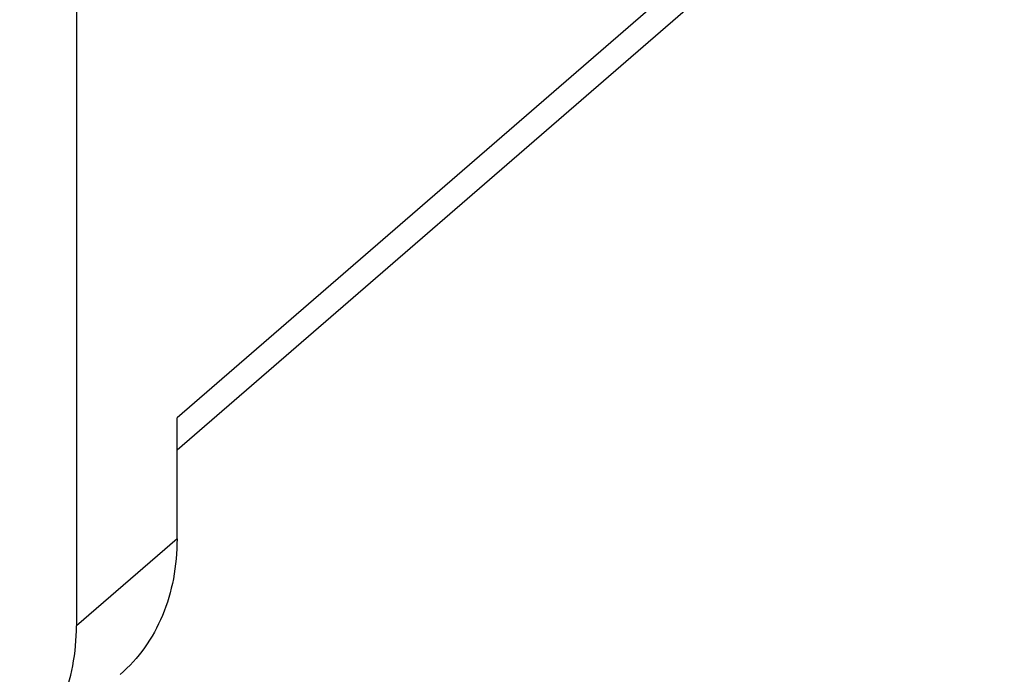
# Model space of a CAD drawing. Header units: millimetres. Extents: x 2650 to 3264, y 1607 to 2049.
# Tile 11 of 25: x 2900 to 2921, y 1625 to 1639. Entities that reach past the tile are written whole.
import ezdxf

# ---------------------------------------------------------------- set-up
doc = ezdxf.new("R2010")
doc.units = ezdxf.units.MM
doc.layers.add('_2828', color=7, linetype='Continuous')

msp = doc.modelspace()

# ---------------------------------------------------------------- linework, layer by layer
at = {"layer": '_2828', "color": 7, "linetype": 'Continuous'}
for p, q in [((2901.24, 1649.638), (2901.24, 1625.995)), ((2921.471, 1646.155), (2903.433, 1630.534)), ((2921.007, 1645.045), (2903.433, 1629.826)), ((2903.433, 1627.895), (2903.433, 1630.534)), ((2903.433, 1627.895), (2901.24, 1625.995))]:
    msp.add_line(p, q, dxfattribs=at)
for points, knots in [([(2903.433, 1627.895), (2903.433, 1627.602), (2903.384, 1627.028), (2903.146, 1626.217), (2902.754, 1625.503), (2902.394, 1625.107), (2902.197, 1624.935)], [0, 0, 0, 0, 0.26629, 0.519552, 0.762581, 1, 1, 1, 1]), ([(2900.003, 1623.036), (2900.201, 1623.207), (2900.56, 1623.603), (2900.952, 1624.317), (2901.19, 1625.128), (2901.24, 1625.702), (2901.24, 1625.995)], [0, 0, 0, 0, 0.237419, 0.480448, 0.73371, 1, 1, 1, 1])]:
    msp.add_open_spline(points, degree=3, knots=knots, dxfattribs=at)

doc.saveas('drawing.dxf')
